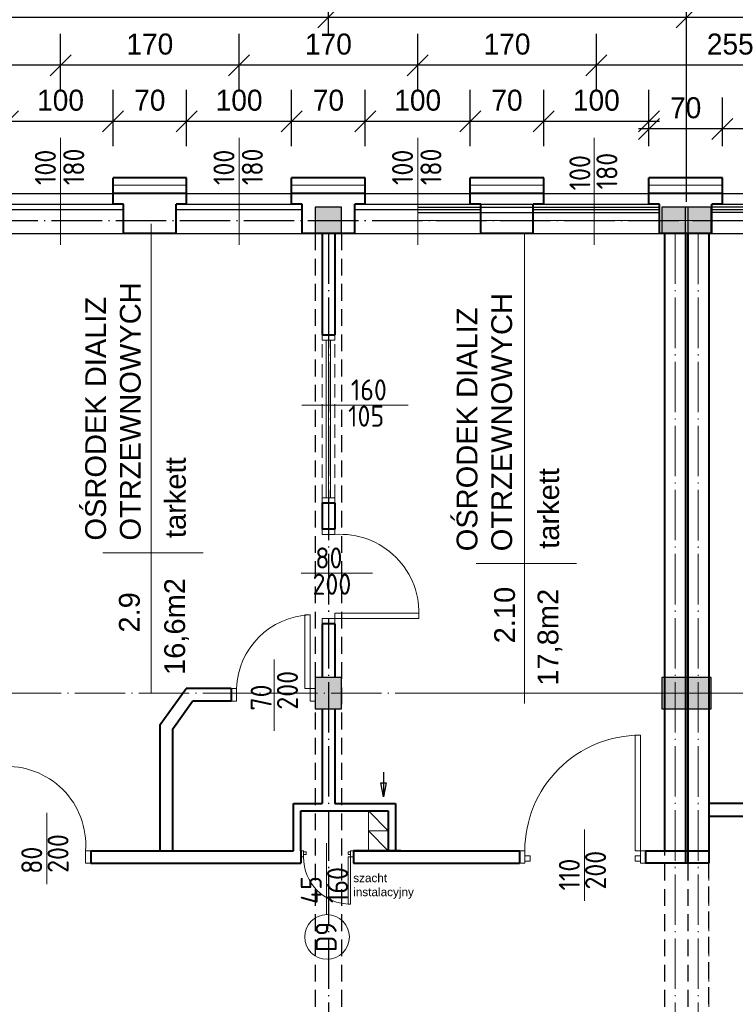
# Model space of a CAD drawing. Header units: millimetres. Extents: x -32003 to -19505, y 17931 to 29358.
# Tile 37 of 92: x -28148 to -27466, y 27468 to 28405. Entities that reach past the tile are written whole.
import ezdxf

# ---------------------------------------------------------------- set-up
doc = ezdxf.new("R2010")
doc.units = ezdxf.units.MM
doc.header["$PDMODE"] = 3
for name, pattern in [('ACAD_ISO03W100', [30, 12, -18]), ('ACAD_ISO04W100', [30.5, 24, -3, 0.5, -3]), ('DASHED', [19.05, 12.7, -6.35]), ('KRESKOWA_X2', [12, 8, -4])]:
    doc.linetypes.add(name, pattern=pattern)
for name, color, linetype, lineweight in [('_wymiary', 1, 'Continuous', 9), ('drzwi', 140, 'Continuous', 13), ('KOMINY', 43, 'Continuous', 15), ('opisy drzwi', 40, 'Continuous', 13), ('opisy pom', 3, 'Continuous', 18), ('przerywana', 7, 'KRESKOWA_X2', 5), ('sciany', 4, 'Continuous', 40), ('symetria', 7, 'ACAD_ISO03W100', 5), ('SZRAF', 51, 'Continuous', 9), ('słupy', 2, 'Continuous', 30), ('ściana', 4, 'Continuous', 40)]:
    doc.layers.add(name, color=color, linetype=linetype, lineweight=lineweight)
doc.styles.add('ISO', font='isocp.shx')
doc.styles.add('ROMANS', font='ROMANS')
doc.styles.add('SYSTEM', font='TXT')
doc.linetypes.add('BATTING', pattern='A,0.0001,-0.1,[134,ltypeshp.shx,S=0.1,R=0,X=-0.1,Y=0],-0.2,[134,ltypeshp.shx,S=0.1,R=180,X=0.1,Y=0],-0.1', length=0.4001)
doc.dimstyles.new('Jacek2', dxfattribs={"dimscale": 2, "dimtxt": 10, "dimasz": 10, "dimexe": 15, "dimexo": 15, "dimgap": 5, "dimtad": 1, "dimdec": 0, "dimrnd": 0.5, "dimzin": 0, "dimdsep": 46, "dimtxsty": 'Standard', "dimblk": 'OBLIQUE', "dimcen": 0, "dimdle": 5, "dimadec": 1, "dimazin": 0, "dimtfac": 1, "dimtdec": 0, "dimtofl": 0, "dimtmove": 0, "dimatfit": 3, "dimfxl": 0, "dimtolj": 1, "dimtzin": 0, "dimarcsym": 0})

# ---------------------------------------------------------------- blocks, each defined once
blk = doc.blocks.new('_OBLIQUE')
at = {"color": 0, "linetype": 'ByBlock'}
blk.add_line((-0.5, -0.5), (0.5, 0.5), dxfattribs=at)
blk = doc.blocks.new('*D522')
at = {"layer": '_wymiary', "color": 0, "lineweight": -2}
for p, q in [((-27478.57, 28284.45), (-27478.57, 28331.02)), ((-27208.67, 28284.45), (-27208.67, 28331.02)), ((-27198.67, 28301.02), (-27488.57, 28301.02))]:
    blk.add_line(p, q, dxfattribs=at)
at = {"layer": 'Defpoints', "color": 0}
for p in [(-27478.57, 28301.02), (-27478.57, 28254.45), (-27208.67, 28254.45)]:
    blk.add_point(p, dxfattribs=at)
at = {"layer": '_wymiary', "color": 0, "lineweight": -2, "xscale": 20, "yscale": 20, "zscale": 20, "rotation": 180}
blk.add_blockref('_OBLIQUE', (-27478.57, 28301.02), dxfattribs=at)
at = {"layer": '_wymiary', "color": 0, "lineweight": -2, "xscale": 20, "yscale": 20, "zscale": 20}
blk.add_blockref('_OBLIQUE', (-27208.67, 28301.02), dxfattribs=at)
at = {"layer": '_wymiary', "color": 0, "insert": (-27343.62, 28321.02), "char_height": 20, "attachment_point": 5}
blk.add_mtext('\\A1;270', dxfattribs=at)
blk = doc.blocks.new('*D523')
at = {"layer": '_wymiary', "color": 0, "lineweight": -2}
for p, q in [((-27548.57, 28284.45), (-27548.57, 28331.02)), ((-27478.57, 28284.45), (-27478.57, 28331.02)), ((-27468.57, 28301.02), (-27558.57, 28301.02))]:
    blk.add_line(p, q, dxfattribs=at)
at = {"layer": 'Defpoints', "color": 0}
for p in [(-27548.57, 28301.02), (-27548.57, 28254.45), (-27478.57, 28254.45)]:
    blk.add_point(p, dxfattribs=at)
at = {"layer": '_wymiary', "color": 0, "lineweight": -2, "xscale": 20, "yscale": 20, "zscale": 20, "rotation": 180}
blk.add_blockref('_OBLIQUE', (-27548.57, 28301.02), dxfattribs=at)
at = {"layer": '_wymiary', "color": 0, "lineweight": -2, "xscale": 20, "yscale": 20, "zscale": 20}
blk.add_blockref('_OBLIQUE', (-27478.57, 28301.02), dxfattribs=at)
at = {"layer": '_wymiary', "color": 0, "insert": (-27513.57, 28321.02), "char_height": 20, "attachment_point": 5}
blk.add_mtext('\\A1;70', dxfattribs=at)
blk = doc.blocks.new('*D581')
at = {"layer": '_wymiary', "color": 0, "lineweight": -2}
for p, q in [((-27512.67, 28231.45), (-27512.67, 28437.13)), ((-27172.95, 28256.45), (-27172.95, 28437.13)), ((-27162.95, 28407.13), (-27522.67, 28407.13))]:
    blk.add_line(p, q, dxfattribs=at)
at = {"layer": 'Defpoints', "color": 0}
for p in [(-27512.67, 28407.13), (-27172.95, 28226.45), (-27512.67, 28201.45)]:
    blk.add_point(p, dxfattribs=at)
at = {"layer": '_wymiary', "color": 0, "lineweight": -2, "xscale": 20, "yscale": 20, "zscale": 20, "rotation": 180}
blk.add_blockref('_OBLIQUE', (-27512.67, 28407.13), dxfattribs=at)
at = {"layer": '_wymiary', "color": 0, "lineweight": -2, "xscale": 20, "yscale": 20, "zscale": 20}
blk.add_blockref('_OBLIQUE', (-27172.95, 28407.13), dxfattribs=at)
at = {"layer": '_wymiary', "color": 0, "insert": (-27342.81, 28427.13), "char_height": 20, "attachment_point": 5}
blk.add_mtext('\\A1;340', dxfattribs=at)
blk = doc.blocks.new('*D657')
at = {"layer": '_wymiary', "color": 0, "lineweight": -2}
for p, q in [((-27648.67, 28284.45), (-27648.67, 28338.21)), ((-27548.57, 28284.45), (-27548.57, 28338.21)), ((-27538.57, 28308.21), (-27658.67, 28308.21))]:
    blk.add_line(p, q, dxfattribs=at)
at = {"layer": 'Defpoints', "color": 0}
for p in [(-27648.67, 28308.21), (-27648.67, 28254.45), (-27548.57, 28254.45)]:
    blk.add_point(p, dxfattribs=at)
at = {"layer": '_wymiary', "color": 0, "lineweight": -2, "xscale": 20, "yscale": 20, "zscale": 20, "rotation": 180}
blk.add_blockref('_OBLIQUE', (-27648.67, 28308.21), dxfattribs=at)
at = {"layer": '_wymiary', "color": 0, "lineweight": -2, "xscale": 20, "yscale": 20, "zscale": 20}
blk.add_blockref('_OBLIQUE', (-27548.57, 28308.21), dxfattribs=at)
at = {"layer": '_wymiary', "color": 0, "insert": (-27598.62, 28328.21), "char_height": 20, "attachment_point": 5}
blk.add_mtext('\\A1;100', dxfattribs=at)
blk = doc.blocks.new('*D658')
at = {"layer": '_wymiary', "color": 0, "lineweight": -2}
for p, q in [((-27718.67, 28284.45), (-27718.67, 28338.21)), ((-27648.67, 28284.45), (-27648.67, 28338.21)), ((-27638.67, 28308.21), (-27728.67, 28308.21))]:
    blk.add_line(p, q, dxfattribs=at)
at = {"layer": 'Defpoints', "color": 0}
for p in [(-27718.67, 28308.21), (-27718.67, 28254.45), (-27648.67, 28254.45)]:
    blk.add_point(p, dxfattribs=at)
at = {"layer": '_wymiary', "color": 0, "lineweight": -2, "xscale": 20, "yscale": 20, "zscale": 20, "rotation": 180}
blk.add_blockref('_OBLIQUE', (-27718.67, 28308.21), dxfattribs=at)
at = {"layer": '_wymiary', "color": 0, "lineweight": -2, "xscale": 20, "yscale": 20, "zscale": 20}
blk.add_blockref('_OBLIQUE', (-27648.67, 28308.21), dxfattribs=at)
at = {"layer": '_wymiary', "color": 0, "insert": (-27683.67, 28328.21), "char_height": 20, "attachment_point": 5}
blk.add_mtext('\\A1;70', dxfattribs=at)
blk = doc.blocks.new('*D659')
at = {"layer": '_wymiary', "color": 0, "lineweight": -2}
for p, q in [((-27818.67, 28284.45), (-27818.67, 28338.21)), ((-27718.67, 28284.45), (-27718.67, 28338.21)), ((-27708.67, 28308.21), (-27828.67, 28308.21))]:
    blk.add_line(p, q, dxfattribs=at)
at = {"layer": 'Defpoints', "color": 0}
for p in [(-27818.67, 28308.21), (-27818.67, 28254.45), (-27718.67, 28254.45)]:
    blk.add_point(p, dxfattribs=at)
at = {"layer": '_wymiary', "color": 0, "lineweight": -2, "xscale": 20, "yscale": 20, "zscale": 20, "rotation": 180}
blk.add_blockref('_OBLIQUE', (-27818.67, 28308.21), dxfattribs=at)
at = {"layer": '_wymiary', "color": 0, "lineweight": -2, "xscale": 20, "yscale": 20, "zscale": 20}
blk.add_blockref('_OBLIQUE', (-27718.67, 28308.21), dxfattribs=at)
at = {"layer": '_wymiary', "color": 0, "insert": (-27768.67, 28328.21), "char_height": 20, "attachment_point": 5}
blk.add_mtext('\\A1;100', dxfattribs=at)
blk = doc.blocks.new('*D660')
at = {"layer": '_wymiary', "color": 0, "lineweight": -2}
for p, q in [((-27888.67, 28284.45), (-27888.67, 28338.21)), ((-27818.67, 28284.45), (-27818.67, 28338.21)), ((-27808.67, 28308.21), (-27898.67, 28308.21))]:
    blk.add_line(p, q, dxfattribs=at)
at = {"layer": 'Defpoints', "color": 0}
for p in [(-27888.67, 28308.21), (-27888.67, 28254.45), (-27818.67, 28254.45)]:
    blk.add_point(p, dxfattribs=at)
at = {"layer": '_wymiary', "color": 0, "lineweight": -2, "xscale": 20, "yscale": 20, "zscale": 20, "rotation": 180}
blk.add_blockref('_OBLIQUE', (-27888.67, 28308.21), dxfattribs=at)
at = {"layer": '_wymiary', "color": 0, "lineweight": -2, "xscale": 20, "yscale": 20, "zscale": 20}
blk.add_blockref('_OBLIQUE', (-27818.67, 28308.21), dxfattribs=at)
at = {"layer": '_wymiary', "color": 0, "insert": (-27853.67, 28328.21), "char_height": 20, "attachment_point": 5}
blk.add_mtext('\\A1;70', dxfattribs=at)
blk = doc.blocks.new('*D661')
at = {"layer": '_wymiary', "color": 0, "lineweight": -2}
for p, q in [((-27988.67, 28284.45), (-27988.67, 28338.21)), ((-27888.67, 28284.45), (-27888.67, 28338.21)), ((-27878.67, 28308.21), (-27998.67, 28308.21))]:
    blk.add_line(p, q, dxfattribs=at)
at = {"layer": 'Defpoints', "color": 0}
for p in [(-27988.67, 28308.21), (-27988.67, 28254.45), (-27888.67, 28254.45)]:
    blk.add_point(p, dxfattribs=at)
at = {"layer": '_wymiary', "color": 0, "lineweight": -2, "xscale": 20, "yscale": 20, "zscale": 20, "rotation": 180}
blk.add_blockref('_OBLIQUE', (-27988.67, 28308.21), dxfattribs=at)
at = {"layer": '_wymiary', "color": 0, "lineweight": -2, "xscale": 20, "yscale": 20, "zscale": 20}
blk.add_blockref('_OBLIQUE', (-27888.67, 28308.21), dxfattribs=at)
at = {"layer": '_wymiary', "color": 0, "insert": (-27938.67, 28328.21), "char_height": 20, "attachment_point": 5}
blk.add_mtext('\\A1;100', dxfattribs=at)
blk = doc.blocks.new('*D662')
at = {"layer": '_wymiary', "color": 0, "lineweight": -2}
for p, q in [((-28058.67, 28284.45), (-28058.67, 28338.21)), ((-27988.67, 28284.45), (-27988.67, 28338.21)), ((-27978.67, 28308.21), (-28068.67, 28308.21))]:
    blk.add_line(p, q, dxfattribs=at)
at = {"layer": 'Defpoints', "color": 0}
for p in [(-28058.67, 28308.21), (-28058.67, 28254.45), (-27988.67, 28254.45)]:
    blk.add_point(p, dxfattribs=at)
at = {"layer": '_wymiary', "color": 0, "lineweight": -2, "xscale": 20, "yscale": 20, "zscale": 20, "rotation": 180}
blk.add_blockref('_OBLIQUE', (-28058.67, 28308.21), dxfattribs=at)
at = {"layer": '_wymiary', "color": 0, "lineweight": -2, "xscale": 20, "yscale": 20, "zscale": 20}
blk.add_blockref('_OBLIQUE', (-27988.67, 28308.21), dxfattribs=at)
at = {"layer": '_wymiary', "color": 0, "insert": (-28023.67, 28328.21), "char_height": 20, "attachment_point": 5}
blk.add_mtext('\\A1;70', dxfattribs=at)
blk = doc.blocks.new('*D663')
at = {"layer": '_wymiary', "color": 0, "lineweight": -2}
for p, q in [((-28158.67, 28284.45), (-28158.67, 28338.21)), ((-28058.67, 28284.45), (-28058.67, 28338.21)), ((-28048.67, 28308.21), (-28168.67, 28308.21))]:
    blk.add_line(p, q, dxfattribs=at)
at = {"layer": 'Defpoints', "color": 0}
for p in [(-28158.67, 28308.21), (-28158.67, 28254.45), (-28058.67, 28254.45)]:
    blk.add_point(p, dxfattribs=at)
at = {"layer": '_wymiary', "color": 0, "lineweight": -2, "xscale": 20, "yscale": 20, "zscale": 20, "rotation": 180}
blk.add_blockref('_OBLIQUE', (-28158.67, 28308.21), dxfattribs=at)
at = {"layer": '_wymiary', "color": 0, "lineweight": -2, "xscale": 20, "yscale": 20, "zscale": 20}
blk.add_blockref('_OBLIQUE', (-28058.67, 28308.21), dxfattribs=at)
at = {"layer": '_wymiary', "color": 0, "insert": (-28108.67, 28328.21), "char_height": 20, "attachment_point": 5}
blk.add_mtext('\\A1;100', dxfattribs=at)
blk = doc.blocks.new('*D708')
at = {"layer": '_wymiary', "color": 0, "lineweight": -2}
for p, q in [((-27598.62, 28338.21), (-27598.62, 28391.64)), ((-27343.62, 28338.21), (-27343.62, 28391.64)), ((-27333.62, 28361.64), (-27608.62, 28361.64))]:
    blk.add_line(p, q, dxfattribs=at)
at = {"layer": 'Defpoints', "color": 0}
for p in [(-27598.62, 28361.64), (-27598.62, 28308.21), (-27343.62, 28308.21)]:
    blk.add_point(p, dxfattribs=at)
at = {"layer": '_wymiary', "color": 0, "lineweight": -2, "xscale": 20, "yscale": 20, "zscale": 20, "rotation": 180}
blk.add_blockref('_OBLIQUE', (-27598.62, 28361.64), dxfattribs=at)
at = {"layer": '_wymiary', "color": 0, "lineweight": -2, "xscale": 20, "yscale": 20, "zscale": 20}
blk.add_blockref('_OBLIQUE', (-27343.62, 28361.64), dxfattribs=at)
at = {"layer": '_wymiary', "color": 0, "insert": (-27471.12, 28381.64), "char_height": 20, "attachment_point": 5}
blk.add_mtext('\\A1;255', dxfattribs=at)
blk = doc.blocks.new('*D709')
at = {"layer": '_wymiary', "color": 0, "lineweight": -2}
for p, q in [((-27768.67, 28338.21), (-27768.67, 28391.64)), ((-27598.62, 28338.21), (-27598.62, 28391.64)), ((-27588.62, 28361.64), (-27778.67, 28361.64))]:
    blk.add_line(p, q, dxfattribs=at)
at = {"layer": 'Defpoints', "color": 0}
for p in [(-27768.67, 28361.64), (-27768.67, 28308.21), (-27598.62, 28308.21)]:
    blk.add_point(p, dxfattribs=at)
at = {"layer": '_wymiary', "color": 0, "lineweight": -2, "xscale": 20, "yscale": 20, "zscale": 20, "rotation": 180}
blk.add_blockref('_OBLIQUE', (-27768.67, 28361.64), dxfattribs=at)
at = {"layer": '_wymiary', "color": 0, "lineweight": -2, "xscale": 20, "yscale": 20, "zscale": 20}
blk.add_blockref('_OBLIQUE', (-27598.62, 28361.64), dxfattribs=at)
at = {"layer": '_wymiary', "color": 0, "insert": (-27683.64, 28381.64), "char_height": 20, "attachment_point": 5}
blk.add_mtext('\\A1;170', dxfattribs=at)
blk = doc.blocks.new('*D710')
at = {"layer": '_wymiary', "color": 0, "lineweight": -2}
for p, q in [((-27938.67, 28338.21), (-27938.67, 28391.64)), ((-27768.67, 28338.21), (-27768.67, 28391.64)), ((-27758.67, 28361.64), (-27948.67, 28361.64))]:
    blk.add_line(p, q, dxfattribs=at)
at = {"layer": 'Defpoints', "color": 0}
for p in [(-27938.67, 28361.64), (-27938.67, 28308.21), (-27768.67, 28308.21)]:
    blk.add_point(p, dxfattribs=at)
at = {"layer": '_wymiary', "color": 0, "lineweight": -2, "xscale": 20, "yscale": 20, "zscale": 20, "rotation": 180}
blk.add_blockref('_OBLIQUE', (-27938.67, 28361.64), dxfattribs=at)
at = {"layer": '_wymiary', "color": 0, "lineweight": -2, "xscale": 20, "yscale": 20, "zscale": 20}
blk.add_blockref('_OBLIQUE', (-27768.67, 28361.64), dxfattribs=at)
at = {"layer": '_wymiary', "color": 0, "insert": (-27853.67, 28381.64), "char_height": 20, "attachment_point": 5}
blk.add_mtext('\\A1;170', dxfattribs=at)
blk = doc.blocks.new('*D711')
at = {"layer": '_wymiary', "color": 0, "lineweight": -2}
for p, q in [((-28108.67, 28338.21), (-28108.67, 28391.64)), ((-27938.67, 28338.21), (-27938.67, 28391.64)), ((-27928.67, 28361.64), (-28118.67, 28361.64))]:
    blk.add_line(p, q, dxfattribs=at)
at = {"layer": 'Defpoints', "color": 0}
for p in [(-28108.67, 28361.64), (-28108.67, 28308.21), (-27938.67, 28308.21)]:
    blk.add_point(p, dxfattribs=at)
at = {"layer": '_wymiary', "color": 0, "lineweight": -2, "xscale": 20, "yscale": 20, "zscale": 20, "rotation": 180}
blk.add_blockref('_OBLIQUE', (-28108.67, 28361.64), dxfattribs=at)
at = {"layer": '_wymiary', "color": 0, "lineweight": -2, "xscale": 20, "yscale": 20, "zscale": 20}
blk.add_blockref('_OBLIQUE', (-27938.67, 28361.64), dxfattribs=at)
at = {"layer": '_wymiary', "color": 0, "insert": (-28023.67, 28381.64), "char_height": 20, "attachment_point": 5}
blk.add_mtext('\\A1;170', dxfattribs=at)
blk = doc.blocks.new('*D712')
at = {"layer": '_wymiary', "color": 0, "lineweight": -2}
for p, q in [((-28278.67, 28338.21), (-28278.67, 28391.64)), ((-28108.67, 28338.21), (-28108.67, 28391.64)), ((-28098.67, 28361.64), (-28288.67, 28361.64))]:
    blk.add_line(p, q, dxfattribs=at)
at = {"layer": 'Defpoints', "color": 0}
for p in [(-28278.67, 28361.64), (-28278.67, 28308.21), (-28108.67, 28308.21)]:
    blk.add_point(p, dxfattribs=at)
at = {"layer": '_wymiary', "color": 0, "lineweight": -2, "xscale": 20, "yscale": 20, "zscale": 20, "rotation": 180}
blk.add_blockref('_OBLIQUE', (-28278.67, 28361.64), dxfattribs=at)
at = {"layer": '_wymiary', "color": 0, "lineweight": -2, "xscale": 20, "yscale": 20, "zscale": 20}
blk.add_blockref('_OBLIQUE', (-28108.67, 28361.64), dxfattribs=at)
at = {"layer": '_wymiary', "color": 0, "insert": (-28193.67, 28381.64), "char_height": 20, "attachment_point": 5}
blk.add_mtext('\\A1;170', dxfattribs=at)
blk = doc.blocks.new('*D1236')
at = {"layer": '_wymiary', "color": 0, "lineweight": -2}
for p, q in [((-27853.67, 28391.64), (-27853.67, 28437.13)), ((-27512.67, 28231.45), (-27512.67, 28437.13)), ((-27502.67, 28407.13), (-27863.67, 28407.13))]:
    blk.add_line(p, q, dxfattribs=at)
at = {"layer": 'Defpoints', "color": 0}
for p in [(-27853.67, 28407.13), (-27853.67, 28361.64), (-27512.67, 28201.45)]:
    blk.add_point(p, dxfattribs=at)
at = {"layer": '_wymiary', "color": 0, "lineweight": -2, "xscale": 20, "yscale": 20, "zscale": 20, "rotation": 180}
blk.add_blockref('_OBLIQUE', (-27853.67, 28407.13), dxfattribs=at)
at = {"layer": '_wymiary', "color": 0, "lineweight": -2, "xscale": 20, "yscale": 20, "zscale": 20}
blk.add_blockref('_OBLIQUE', (-27512.67, 28407.13), dxfattribs=at)
at = {"layer": '_wymiary', "color": 0, "insert": (-27683.17, 28427.13), "char_height": 20, "attachment_point": 5}
blk.add_mtext('\\A1;341', dxfattribs=at)
blk = doc.blocks.new('*D1237')
at = {"layer": '_wymiary', "color": 0, "lineweight": -2}
for p, q in [((-28193.67, 28391.64), (-28193.67, 28437.13)), ((-27853.67, 28391.64), (-27853.67, 28437.13)), ((-27843.67, 28407.13), (-28203.67, 28407.13))]:
    blk.add_line(p, q, dxfattribs=at)
at = {"layer": 'Defpoints', "color": 0}
for p in [(-28193.67, 28407.13), (-28193.67, 28361.64), (-27853.67, 28361.64)]:
    blk.add_point(p, dxfattribs=at)
at = {"layer": '_wymiary', "color": 0, "lineweight": -2, "xscale": 20, "yscale": 20, "zscale": 20, "rotation": 180}
blk.add_blockref('_OBLIQUE', (-28193.67, 28407.13), dxfattribs=at)
at = {"layer": '_wymiary', "color": 0, "lineweight": -2, "xscale": 20, "yscale": 20, "zscale": 20}
blk.add_blockref('_OBLIQUE', (-27853.67, 28407.13), dxfattribs=at)
at = {"layer": '_wymiary', "color": 0, "insert": (-28023.67, 28427.13), "char_height": 20, "attachment_point": 5}
blk.add_mtext('\\A1;340', dxfattribs=at)

msp = doc.modelspace()

# ---------------------------------------------------------------- hatches: boundary and pattern name
at = {"layer": 'SZRAF'}
for points in [[(-27866.17, 28201.45), (-27841.17, 28201.45), (-27841.17, 28226.45), (-27866.17, 28226.45)], [(-27536.17, 28201.45), (-27511.17, 28201.45), (-27511.17, 28226.45), (-27536.17, 28226.45)], [(-27514.17, 28201.45), (-27489.17, 28201.45), (-27489.17, 28226.45), (-27514.17, 28226.45)]]:
    msp.add_hatch(color=256, dxfattribs=at).paths.add_polyline_path(points)
h = msp.add_hatch(color=256, dxfattribs=at)
h.dxf.hatch_style = 1
h.paths.add_polyline_path([(-27866.17, 27763.95), (-27853.67, 27763.95), (-27853.67, 27778.95), (-27866.17, 27778.95)])
h.paths.add_polyline_path([(-27853.67, 27763.95), (-27866.17, 27763.95), (-27866.17, 27748.95), (-27853.67, 27748.95)])
h.paths.add_polyline_path([(-27853.67, 27763.95), (-27841.17, 27763.95), (-27841.17, 27778.95), (-27853.67, 27778.95)])
h.paths.add_polyline_path([(-27853.67, 27748.95), (-27841.17, 27748.95), (-27841.17, 27763.95), (-27853.67, 27763.95)])
h = msp.add_hatch(color=256, dxfattribs=at)
h.dxf.hatch_style = 1
h.paths.add_polyline_path([(-27536.17, 27763.95), (-27523.67, 27763.95), (-27523.67, 27778.95), (-27536.17, 27778.95)])
h.paths.add_polyline_path([(-27523.67, 27763.95), (-27536.17, 27763.95), (-27536.17, 27748.95), (-27523.67, 27748.95)])
h.paths.add_polyline_path([(-27523.67, 27763.95), (-27511.17, 27763.95), (-27511.17, 27778.95), (-27523.67, 27778.95)])
h.paths.add_polyline_path([(-27523.67, 27748.95), (-27511.17, 27748.95), (-27511.17, 27763.95), (-27523.67, 27763.95)])
h = msp.add_hatch(color=256, dxfattribs=at)
h.dxf.hatch_style = 1
h.paths.add_polyline_path([(-27514.17, 27763.95), (-27501.67, 27763.95), (-27501.67, 27778.95), (-27514.17, 27778.95)])
h.paths.add_polyline_path([(-27501.67, 27763.95), (-27514.17, 27763.95), (-27514.17, 27748.95), (-27501.67, 27748.95)])
h.paths.add_polyline_path([(-27501.67, 27763.95), (-27489.17, 27763.95), (-27489.17, 27778.95), (-27501.67, 27778.95)])
h.paths.add_polyline_path([(-27501.67, 27748.95), (-27489.17, 27748.95), (-27489.17, 27763.95), (-27501.67, 27763.95)])

# ---------------------------------------------------------------- linework, layer by layer
for p, q in [((-31221.67, 28239.45), (-25930.18, 28239.45)), ((-27768.67, 28239.45), (-24079.17, 28239.45)), ((-27493.79, 28239.45), (-27541.79, 28239.45)), ((-28168.67, 28229.45), (-28048.67, 28229.45)), ((-28168.67, 28224.38), (-28048.67, 28224.38)), ((-27998.67, 28229.45), (-27878.67, 28229.45)), ((-27998.67, 28224.38), (-27878.67, 28224.38)), ((-27828.67, 28229.45), (-27708.67, 28229.45)), ((-27828.67, 28224.38), (-27708.67, 28224.38)), ((-27768.67, 28229.45), (-27544.79, 28229.45)), ((-27768.67, 28226.45), (-27538.57, 28226.45)), ((-27768.67, 28221.38), (-27538.57, 28221.38)), ((-27658.67, 28229.45), (-27538.57, 28229.45)), ((-27658.67, 28224.38), (-27538.57, 28224.38)), ((-27488.57, 28229.45), (-27208.67, 28229.45)), ((-27198.67, 28226.45), (-27488.57, 28226.45)), ((-27488.57, 28224.38), (-27198.67, 28224.38)), ((-27198.67, 28221.38), (-27488.57, 28221.38)), ((-27482.35, 28229.45), (-27200.67, 28229.45)), ((-31256.67, 28201.45), (-25930.18, 28201.45)), ((-27768.67, 28201.45), (-23414.67, 28201.45)), ((-27536.79, 28201.45), (-27507.67, 28201.45))]:
    msp.add_line(p, q)
at = {"linetype": 'ACAD_ISO04W100', "ltscale": 2}
for p, q in [((-31411.17, 28213.95), (-25930.18, 28213.95)), ((-27853.67, 28201.45), (-27853.67, 26609.86))]:
    msp.add_line(p, q, dxfattribs=at)
at = {"linetype": 'KRESKOWA_X2', "ltscale": 2}
for p, q in [((-27866.17, 28201.45), (-27866.17, 26876.45)), ((-27841.17, 28201.45), (-27841.17, 26876.45)), ((-27533.67, 28201.45), (-27533.67, 26829.87)), ((-27511.67, 28201.45), (-27511.67, 26876.45)), ((-27491.67, 27371.95), (-27491.67, 27601.95))]:
    msp.add_line(p, q, dxfattribs=at)
at = {"layer": 'drzwi'}
for p, q in [((-27847.67, 28104.95), (-27859.67, 28104.95)), ((-27859.67, 28104.95), (-27859.67, 28099.95)), ((-27847.67, 28099.95), (-27859.67, 28099.95)), ((-27855.67, 28099.95), (-27855.67, 27949.95)), ((-27853.67, 28099.95), (-27853.67, 27949.95)), ((-27851.67, 28099.95), (-27851.67, 27949.95)), ((-27847.67, 28104.95), (-27847.67, 28099.95)), ((-27847.67, 27949.95), (-27859.67, 27949.95)), ((-27859.67, 27944.95), (-27859.67, 27949.95)), ((-27847.67, 27949.95), (-27847.67, 27944.95)), ((-27847.67, 27944.95), (-27859.67, 27944.95))]:
    msp.add_line(p, q, dxfattribs=at)
at = {"layer": 'drzwi', "linetype": 'DASHED'}
for p, q in [((-27859.67, 27949.95), (-27859.67, 28099.95)), ((-27847.67, 27949.95), (-27847.67, 28099.95))]:
    msp.add_line(p, q, dxfattribs=at)
at = {"layer": 'drzwi'}
for points in [[(-27847.67, 27914.95, 0), (-27847.67, 27919.95, 0), (-27859.67, 27919.95, 0), (-27859.67, 27914.95, 0), (-27847.67, 27914.95, 0)], [(-27871.17, 27768.34, 0), (-27876.17, 27768.34, 0), (-27876.17, 27838.34, 0), (-27871.17, 27838.34, 0), (-27871.17, 27768.34, 0)], [(-27847.67, 27834.95, 0), (-27847.67, 27839.95, 0), (-27767.67, 27839.95, 0), (-27767.67, 27834.95, 0), (-27847.67, 27834.95, 0)], [(-27847.67, 27834.95, 0), (-27847.67, 27829.95, 0), (-27859.67, 27829.95, 0), (-27859.67, 27834.95, 0), (-27847.67, 27834.95, 0)], [(-27941.17, 27756.34, 0), (-27946.17, 27756.34, 0), (-27946.17, 27768.34, 0), (-27941.17, 27768.34, 0), (-27941.17, 27756.34, 0)], [(-27871.17, 27756.34, 0), (-27866.17, 27756.34, 0), (-27866.17, 27768.34, 0), (-27871.17, 27768.34, 0), (-27871.17, 27756.34, 0)], [(-27556.67, 27613.95, 0), (-27561.67, 27613.95, 0), (-27561.67, 27723.95, 0), (-27556.67, 27723.95, 0), (-27556.67, 27613.95, 0)], [(-28084.85, 27601.95, 0), (-28079.85, 27601.95, 0), (-28079.85, 27613.95, 0), (-28084.85, 27613.95, 0), (-28084.85, 27601.95, 0)], [(-27877.45, 27613.95, 0), (-27879.95, 27613.95, 0), (-27879.95, 27607.96, 0), (-27877.45, 27607.96, 0), (-27877.45, 27613.95, 0)], [(-27877.45, 27612.95, 0), (-27874.96, 27612.95, 0), (-27874.96, 27610.45, 0), (-27877.45, 27610.45, 0), (-27877.45, 27612.95, 0)], [(-27832.5, 27612.95, 0), (-27835, 27612.95, 0), (-27835, 27610.45, 0), (-27832.5, 27610.45, 0), (-27832.5, 27612.95, 0)], [(-27832.5, 27613.95, 0), (-27830, 27613.95, 0), (-27830, 27607.96, 0), (-27832.5, 27607.96, 0), (-27832.5, 27613.95, 0)], [(-27666.67, 27601.95, 0), (-27671.67, 27601.95, 0), (-27671.67, 27613.95, 0), (-27666.67, 27613.95, 0), (-27666.67, 27601.95, 0)], [(-27556.67, 27601.95, 0), (-27551.67, 27601.95, 0), (-27551.67, 27613.95, 0), (-27556.67, 27613.95, 0), (-27556.67, 27601.95, 0)], [(-27832.5, 27607.96, 0), (-27835, 27607.96, 0), (-27835, 27563, 0), (-27832.5, 27563, 0), (-27832.5, 27607.96, 0)], [(-27666.67, 27603.95, 0), (-27661.67, 27603.95, 0), (-27661.67, 27608.95, 0), (-27666.67, 27608.95, 0), (-27666.67, 27603.95, 0)], [(-27556.67, 27603.95, 0), (-27561.67, 27603.95, 0), (-27561.67, 27608.95, 0), (-27556.67, 27608.95, 0), (-27556.67, 27603.95, 0)]]:
    msp.add_polyline3d(points, dxfattribs=at)
for centre, radius, start, end in [((-27842.27, 27840.34), 74.8, 355.8641, 94.13637), ((-27868.67, 27765.85), 72.54, 91.97284, 178.02769), ((-27556.67, 27613.95), 110, 90.00017, 180.00017), ((-28159.46, 27619.34), 74.8, 355.86363, 94.1359), ((-27832.5, 27607.96), 44.96, 180, 270)]:
    msp.add_arc(centre, radius, start, end, dxfattribs=at)
at = {"layer": 'KOMINY'}
for p, q in [((-27815.67, 27651.95), (-27796.67, 27632.95)), ((-27815.67, 27632.95), (-27796.67, 27613.95))]:
    msp.add_line(p, q, dxfattribs=at)
at = {"layer": 'KOMINY', "lineweight": 30}
msp.add_lwpolyline([(-27801.31, 27688.55), (-27801.31, 27665.28), (-27803.85, 27678.4), (-27798.73, 27678.4), (-27801.31, 27665.28)], dxfattribs=at)
at = {"layer": 'KOMINY'}
for points in [[(-27815.67, 27632.95), (-27796.67, 27632.95), (-27796.67, 27651.95), (-27815.67, 27651.95)], [(-27815.67, 27613.95), (-27796.67, 27613.95), (-27796.67, 27632.95), (-27815.67, 27632.95)]]:
    msp.add_lwpolyline(points, close=True, dxfattribs=at)
at = {"layer": 'opisy drzwi'}
for p, q in [((-28108.67, 28190.66), (-28108.67, 28292.42)), ((-27938.67, 28190.66), (-27938.67, 28292.42)), ((-27768.67, 28190.66), (-27768.67, 28292.42)), ((-27600.6, 28190.66), (-27600.6, 28292.42)), ((-27879.03, 28038.14), (-27777.9, 28038.14)), ((-27879.59, 27878.14), (-27811.72, 27878.14)), ((-27905.16, 27728.19), (-27905.16, 27796.06)), ((-28121.66, 27582.03), (-28121.66, 27649.9)), ((-27609.9, 27566.16), (-27609.9, 27634.03)), ((-27855.54, 27553.26), (-27855.54, 27621.14))]:
    msp.add_line(p, q, dxfattribs=at)
msp.add_circle((-27855.01, 27531.82), 21.26, dxfattribs=at)
at = {"layer": 'opisy pom'}
for p, q in [((-28022.44, 27764.34), (-28022.44, 28210.74)), ((-27667.06, 27754.13), (-27667.06, 28200.53)), ((-28068.34, 27897.61), (-27972.94, 27897.61)), ((-27712.96, 27887.4), (-27617.56, 27887.4))]:
    msp.add_line(p, q, dxfattribs=at)
at = {"layer": 'przerywana', "ltscale": 2}
for p, q in [((-27533.67, 28201.45), (-27533.67, 26876.45)), ((-27511.67, 28201.45), (-27511.67, 26876.45)), ((-27491.67, 28201.45), (-27491.67, 26876.45))]:
    msp.add_line(p, q, dxfattribs=at)
at = {"layer": 'sciany'}
for p, q in [((-27859.67, 28201.45), (-27859.67, 28104.95)), ((-27847.67, 28201.45), (-27847.67, 28104.95)), ((-27533.67, 28201.45), (-27533.67, 27736.54)), ((-27533.67, 28201.45), (-27533.67, 27723.95)), ((-27513.67, 28201.45), (-27513.67, 27736.54)), ((-27513.67, 28201.45), (-27513.67, 27723.95)), ((-27511.67, 28201.45), (-27511.67, 27736.54)), ((-27511.67, 28201.45), (-27511.67, 27723.95)), ((-27491.67, 28201.45), (-27491.67, 27736.54)), ((-27491.67, 28201.45), (-27491.67, 27723.95)), ((-27859.67, 27944.95), (-27859.67, 27919.95)), ((-27847.67, 27944.95), (-27847.67, 27919.95)), ((-27847.67, 27919.95), (-27859.67, 27919.95)), ((-27847.67, 27829.95), (-27859.67, 27829.95)), ((-27859.67, 27829.95), (-27859.67, 27778.95)), ((-27847.67, 27829.95), (-27847.67, 27778.95)), ((-27859.67, 27748.95), (-27859.67, 27658.95)), ((-27847.67, 27748.95), (-27847.67, 27658.95)), ((-27533.67, 27736.54), (-27533.67, 27613.95)), ((-27513.67, 27736.54), (-27513.67, 27601.95)), ((-27511.67, 27736.54), (-27511.67, 27601.95)), ((-27491.67, 27736.54), (-27491.67, 27601.95)), ((-27533.67, 27723.95), (-27533.67, 27613.95)), ((-27513.67, 27723.95), (-27513.67, 27613.95)), ((-27511.67, 27723.95), (-27511.67, 27613.95)), ((-27491.67, 27723.95), (-27491.67, 27613.95)), ((-27886.95, 27658.95), (-27859.67, 27658.95)), ((-27886.95, 27613.95), (-27886.95, 27658.95)), ((-27847.67, 27658.95), (-27789.67, 27658.95)), ((-27789.67, 27658.95), (-27789.67, 27613.95)), ((-27346.77, 27658.95), (-27491.67, 27658.95)), ((-27346.77, 27658.95), (-27491.67, 27658.95)), ((-27879.95, 27651.95), (-27866.67, 27651.95)), ((-27879.95, 27613.95), (-27879.95, 27651.95)), ((-27866.67, 27651.95), (-27796.67, 27651.95)), ((-27796.67, 27651.95), (-27796.67, 27613.95)), ((-28079.85, 27613.95), (-27886.95, 27613.95)), ((-28079.85, 27613.95), (-28079.85, 27601.95)), ((-27784.67, 27613.95), (-27829.95, 27613.95)), ((-27829.95, 27613.95), (-27671.67, 27613.95)), ((-27768.67, 27613.95), (-27671.67, 27613.95)), ((-27671.67, 27613.95), (-27671.67, 27601.95)), ((-27671.67, 27613.95), (-27671.67, 27601.95)), ((-27551.67, 27613.95), (-27551.67, 27601.95)), ((-27551.67, 27613.95), (-27533.67, 27613.95)), ((-27550.6, 27613.95), (-27491.67, 27613.95)), ((-27491.67, 27613.95), (-27491.67, 27601.95)), ((-28079.85, 27601.95), (-27879.95, 27601.95)), ((-27829.95, 27601.95), (-27671.67, 27601.95)), ((-27768.67, 27601.95), (-27671.67, 27601.95)), ((-27491.67, 27601.95), (-27551.67, 27601.95)), ((-27491.67, 27601.95), (-27550.6, 27601.95))]:
    msp.add_line(p, q, dxfattribs=at)
for points in [[(-27485.35, 28239.45), (-27541.79, 28239.45)], [(-27490.35, 28201.45), (-27536.79, 28201.45)], [(-27491.67, 27646.95), (-27303.17, 27646.95)], [(-27491.67, 27646.95), (-27303.17, 27646.95)], [(-27879.95, 27613.95), (-27879.95, 27601.95)], [(-27829.95, 27613.95), (-27829.95, 27601.95)]]:
    msp.add_lwpolyline(points, dxfattribs=at)
at = {"layer": 'symetria', "linetype": 'ACAD_ISO04W100', "ltscale": 2}
for p, q in [((-27768.67, 28213.95), (-19699.1, 28213.95)), ((-27523.67, 28201.45), (-27523.67, 26811.45)), ((-27501.67, 28201.45), (-27501.67, 26549.27)), ((-27501.67, 28201.37), (-27501.67, 26662.59)), ((-30901.17, 27763.95), (-25930.18, 27763.95)), ((-27768.67, 27763.95), (-19699.1, 27763.95))]:
    msp.add_line(p, q, dxfattribs=at)
at = {"layer": 'SZRAF', "linetype": 'BATTING', "ltscale": 14}
for p, q in [((-27988.67, 28247.45), (-28058.67, 28247.45)), ((-27818.67, 28247.45), (-27888.67, 28247.45)), ((-27648.67, 28247.45), (-27718.67, 28247.45)), ((-27478.57, 28247.45), (-27548.57, 28247.45)), ((-27478.57, 28247.45), (-27548.57, 28247.45))]:
    msp.add_line(p, q, dxfattribs=at)
at = {"layer": 'SZRAF'}
msp.add_lwpolyline([(-27879.95, 27613.95), (-27879.95, 27601.95)], dxfattribs=at)
at = {"layer": 'słupy'}
for points in [[(-27866.17, 28201.45), (-27841.17, 28201.45), (-27841.17, 28226.45), (-27866.17, 28226.45)], [(-27536.17, 28201.45), (-27511.17, 28201.45), (-27511.17, 28226.45), (-27536.17, 28226.45)], [(-27514.17, 28201.45), (-27489.17, 28201.45), (-27489.17, 28226.45), (-27514.17, 28226.45)], [(-27866.17, 27748.95), (-27841.17, 27748.95), (-27841.17, 27778.95), (-27866.17, 27778.95)], [(-27536.17, 27748.95), (-27511.17, 27748.95), (-27511.17, 27778.95), (-27536.17, 27778.95)], [(-27514.17, 27748.95), (-27489.17, 27748.95), (-27489.17, 27778.95), (-27514.17, 27778.95)]]:
    msp.add_lwpolyline(points, close=True, dxfattribs=at)
at = {"layer": 'ściana'}
for p, q in [((-27988.67, 28254.45), (-28058.67, 28254.45)), ((-28058.67, 28229.45), (-28058.67, 28254.45)), ((-27988.67, 28229.45), (-27988.67, 28254.45)), ((-27818.67, 28254.45), (-27888.67, 28254.45)), ((-27888.67, 28229.45), (-27888.67, 28254.45)), ((-27818.67, 28229.45), (-27818.67, 28254.45)), ((-27648.67, 28254.45), (-27718.67, 28254.45)), ((-27718.67, 28229.45), (-27718.67, 28254.45)), ((-27648.67, 28229.45), (-27648.67, 28254.45)), ((-27478.57, 28254.45), (-27548.57, 28254.45)), ((-27548.57, 28229.45), (-27548.57, 28254.45)), ((-27478.57, 28254.45), (-27548.57, 28254.45)), ((-27548.57, 28229.45), (-27548.57, 28254.45)), ((-27478.57, 28229.45), (-27478.57, 28254.45)), ((-27478.57, 28229.45), (-27478.57, 28254.45)), ((-27988.67, 28239.45), (-28058.67, 28239.45)), ((-28058.67, 28229.45), (-28058.67, 28239.45)), ((-27988.67, 28239.45), (-28058.67, 28239.45)), ((-27988.67, 28229.45), (-27988.67, 28239.45)), ((-27818.67, 28239.45), (-27888.67, 28239.45)), ((-27888.67, 28229.45), (-27888.67, 28239.45)), ((-27818.67, 28239.45), (-27888.67, 28239.45)), ((-27818.67, 28229.45), (-27818.67, 28239.45)), ((-27648.67, 28239.45), (-27718.67, 28239.45)), ((-27718.67, 28229.45), (-27718.67, 28239.45)), ((-27648.67, 28239.45), (-27718.67, 28239.45)), ((-27648.67, 28229.45), (-27648.67, 28239.45)), ((-27478.57, 28239.45), (-27548.57, 28239.45)), ((-27548.57, 28229.45), (-27548.57, 28239.45)), ((-27478.57, 28239.45), (-27548.57, 28239.45)), ((-27478.57, 28239.45), (-27548.57, 28239.45)), ((-27548.57, 28229.45), (-27548.57, 28239.45)), ((-27478.57, 28239.45), (-27548.57, 28239.45)), ((-27478.57, 28229.45), (-27478.57, 28239.45)), ((-27478.57, 28229.45), (-27478.57, 28239.45)), ((-28048.67, 28229.45), (-28058.67, 28229.45)), ((-28048.67, 28229.45), (-28058.67, 28229.45)), ((-28048.67, 28201.45), (-28048.67, 28229.45)), ((-28048.67, 28201.45), (-28048.67, 28229.45)), ((-27998.67, 28201.45), (-27998.67, 28229.45)), ((-27988.67, 28229.45), (-27998.67, 28229.45)), ((-27998.67, 28201.45), (-27998.67, 28229.45)), ((-27988.67, 28229.45), (-27998.67, 28229.45)), ((-27878.67, 28229.45), (-27888.67, 28229.45)), ((-27878.67, 28229.45), (-27888.67, 28229.45)), ((-27878.67, 28201.45), (-27878.67, 28229.45)), ((-27878.67, 28201.45), (-27878.67, 28229.45)), ((-27828.67, 28201.45), (-27828.67, 28229.45)), ((-27818.67, 28229.45), (-27828.67, 28229.45)), ((-27828.67, 28201.45), (-27828.67, 28229.45)), ((-27818.67, 28229.45), (-27828.67, 28229.45)), ((-27708.67, 28229.45), (-27718.67, 28229.45)), ((-27708.67, 28229.45), (-27718.67, 28229.45)), ((-27708.67, 28201.45), (-27708.67, 28229.45)), ((-27708.67, 28201.45), (-27708.67, 28229.45)), ((-27658.67, 28201.45), (-27658.67, 28229.45)), ((-27648.67, 28229.45), (-27658.67, 28229.45)), ((-27658.67, 28201.45), (-27658.67, 28229.45)), ((-27648.67, 28229.45), (-27658.67, 28229.45)), ((-27538.57, 28229.45), (-27548.57, 28229.45)), ((-27538.57, 28229.45), (-27548.57, 28229.45)), ((-27538.57, 28229.45), (-27548.57, 28229.45)), ((-27538.57, 28229.45), (-27548.57, 28229.45)), ((-27538.57, 28201.45), (-27538.57, 28229.45)), ((-27538.57, 28201.45), (-27538.57, 28229.45)), ((-27538.57, 28201.45), (-27538.57, 28229.45)), ((-27538.57, 28201.45), (-27538.57, 28229.45)), ((-27488.57, 28201.45), (-27488.57, 28229.45)), ((-27478.57, 28229.45), (-27488.57, 28229.45)), ((-27488.57, 28201.45), (-27488.57, 28229.45)), ((-27478.57, 28229.45), (-27488.57, 28229.45)), ((-27488.57, 28201.45), (-27488.57, 28229.45)), ((-27478.57, 28229.45), (-27488.57, 28229.45)), ((-27488.57, 28201.45), (-27488.57, 28229.45)), ((-27478.57, 28229.45), (-27488.57, 28229.45)), ((-27998.67, 28201.45), (-28048.67, 28201.45)), ((-27998.67, 28201.45), (-28048.67, 28201.45)), ((-27828.67, 28201.45), (-27878.67, 28201.45)), ((-27828.67, 28201.45), (-27878.67, 28201.45)), ((-27658.67, 28201.45), (-27708.67, 28201.45)), ((-27658.67, 28201.45), (-27708.67, 28201.45)), ((-27488.57, 28201.45), (-27538.57, 28201.45)), ((-27488.57, 28201.45), (-27538.57, 28201.45)), ((-27488.57, 28201.45), (-27538.57, 28201.45)), ((-27488.57, 28201.45), (-27538.57, 28201.45)), ((-27859.67, 28104.95), (-27847.67, 28104.95)), ((-27859.67, 27944.95), (-27847.67, 27944.95)), ((-28013.88, 27733.95), (-27989.17, 27768.34)), ((-27946.17, 27768.34), (-27989.17, 27768.34)), ((-27946.17, 27768.34), (-27946.17, 27756.34)), ((-28001.88, 27730.08), (-27983.01, 27756.34)), ((-27946.17, 27756.34), (-27983.01, 27756.34)), ((-28013.88, 27613.95), (-28013.88, 27733.95)), ((-28001.88, 27613.95), (-28001.88, 27730.08))]:
    msp.add_line(p, q, dxfattribs=at)

# ---------------------------------------------------------------- texts
at = {"layer": 'opisy drzwi', "style": 'ISO'}
for s, p in [('100', (-28113.11, 28247.61)), ('180', (-28086.08, 28247.46)), ('100', (-27943.11, 28247.61)), ('180', (-27916.08, 28247.46)), ('100', (-27773.11, 28247.61)), ('180', (-27746.08, 28247.46)), ('100', (-27604.26, 28242.49)), ('180', (-27578.55, 28243.41)), ('200', (-27882.66, 27748.2)), ('70', (-27907.66, 27747.28)), ('200', (-28101.09, 27592.84)), ('80', (-28126.1, 27591.93)), ('200', (-27589.34, 27576.97)), ('110', (-27614.34, 27576.06)), ('160', (-27834.98, 27564.08)), ('45', (-27859.99, 27563.16)), ('D9', (-27845.87, 27517.53))]:
    msp.add_text(s, height=20, rotation=90, dxfattribs=at).set_placement(p)
for s, p in [('160', (-27832.35, 28042.58)), ('105', (-27834.96, 28017.57)), ('80', (-27866.17, 27882.59)), ('200', (-27868.78, 27857.58))]:
    msp.add_text(s, height=20, dxfattribs=at).set_placement(p)
at = {"layer": 'opisy pom', "char_height": 19.8, "attachment_point": 1, "rotation": 90, "style": 'SYSTEM'}
for s, insert in [('{\\fArial|b0|i0|c238|p34;OŚRODEK DIALIZ \\POTRZEWNOWYCH}', (-28085.2, 27909.17)), ('{\\fArial|b0|i0|c238|p34;OŚRODEK DIALIZ \\POTRZEWNOWYCH}', (-27731.62, 27898.96)), ('{\\fArial|b0|i0|c238|p34;tarkett}', (-28009.3, 27911.54)), ('{\\fArial|b0|i0|c238|p34;tarkett}', (-27653.92, 27901.33)), ('{\\fArial|b0|i0|c238|p34;16,6m2}', (-28009.95, 27781.23)), ('{\\fArial|b0|i0|c238|p34;2.9}', (-28053.07, 27821.56)), ('{\\fArial|b0|i0|c238|p34;2.10}', (-27695.89, 27811.35)), ('{\\fArial|b0|i0|c238|p34;17,8m2}', (-27654.57, 27771.01))]:
    msp.add_mtext(s, dxfattribs=dict(at, insert=insert))
at = {"layer": 'opisy pom', "insert": (-27830.07, 27591.98), "char_height": 8, "attachment_point": 1, "style": 'ROMANS'}
msp.add_mtext('{\\fArial|b0|i0|c238|p34;szacht\\Pinstalacyjny}', dxfattribs=at)

# ---------------------------------------------------------------- dimensions: what is measured, and where the dimension line sits
at = {"layer": '_wymiary'}
for base, p1, p2, picture, middle in [((-28193.67, 28407.13), (-27853.67, 28361.64), (-28193.67, 28361.64), '*D1237', (-28023.67, 28427.13)), ((-27853.67, 28407.13), (-27512.67, 28201.45), (-27853.67, 28361.64), '*D1236', (-27683.17, 28427.13)), ((-27512.67, 28407.13), (-27172.95, 28226.45), (-27512.67, 28201.45), '*D581', (-27342.81, 28427.13)), ((-28278.67, 28361.64), (-28108.67, 28308.21), (-28278.67, 28308.21), '*D712', (-28193.67, 28381.64)), ((-28108.67, 28361.64), (-27938.67, 28308.21), (-28108.67, 28308.21), '*D711', (-28023.67, 28381.64)), ((-27938.67, 28361.64), (-27768.67, 28308.21), (-27938.67, 28308.21), '*D710', (-27853.67, 28381.64)), ((-27768.67, 28361.64), (-27598.62, 28308.21), (-27768.67, 28308.21), '*D709', (-27683.64, 28381.64)), ((-27598.62, 28361.64), (-27343.62, 28308.21), (-27598.62, 28308.21), '*D708', (-27471.12, 28381.64)), ((-28158.67, 28308.21), (-28058.67, 28254.45), (-28158.67, 28254.45), '*D663', (-28108.67, 28328.21)), ((-28058.67, 28308.21), (-27988.67, 28254.45), (-28058.67, 28254.45), '*D662', (-28023.67, 28328.21)), ((-27988.67, 28308.21), (-27888.67, 28254.45), (-27988.67, 28254.45), '*D661', (-27938.67, 28328.21)), ((-27888.67, 28308.21), (-27818.67, 28254.45), (-27888.67, 28254.45), '*D660', (-27853.67, 28328.21)), ((-27818.67, 28308.21), (-27718.67, 28254.45), (-27818.67, 28254.45), '*D659', (-27768.67, 28328.21)), ((-27718.67, 28308.21), (-27648.67, 28254.45), (-27718.67, 28254.45), '*D658', (-27683.67, 28328.21)), ((-27648.67, 28308.21), (-27548.57, 28254.45), (-27648.67, 28254.45), '*D657', (-27598.62, 28328.21)), ((-27548.57, 28301.02), (-27478.57, 28254.45), (-27548.57, 28254.45), '*D523', (-27513.57, 28321.02)), ((-27478.57, 28301.02), (-27208.67, 28254.45), (-27478.57, 28254.45), '*D522', (-27343.62, 28321.02))]:
    dim = msp.add_linear_dim(base=base, p1=p1, p2=p2, dimstyle='Jacek2', override={"dimtmove": 1}, dxfattribs=at)
    dim.commit()
    dim.dimension.update_dxf_attribs({"geometry": picture, "text_midpoint": middle})

doc.saveas('drawing.dxf')
